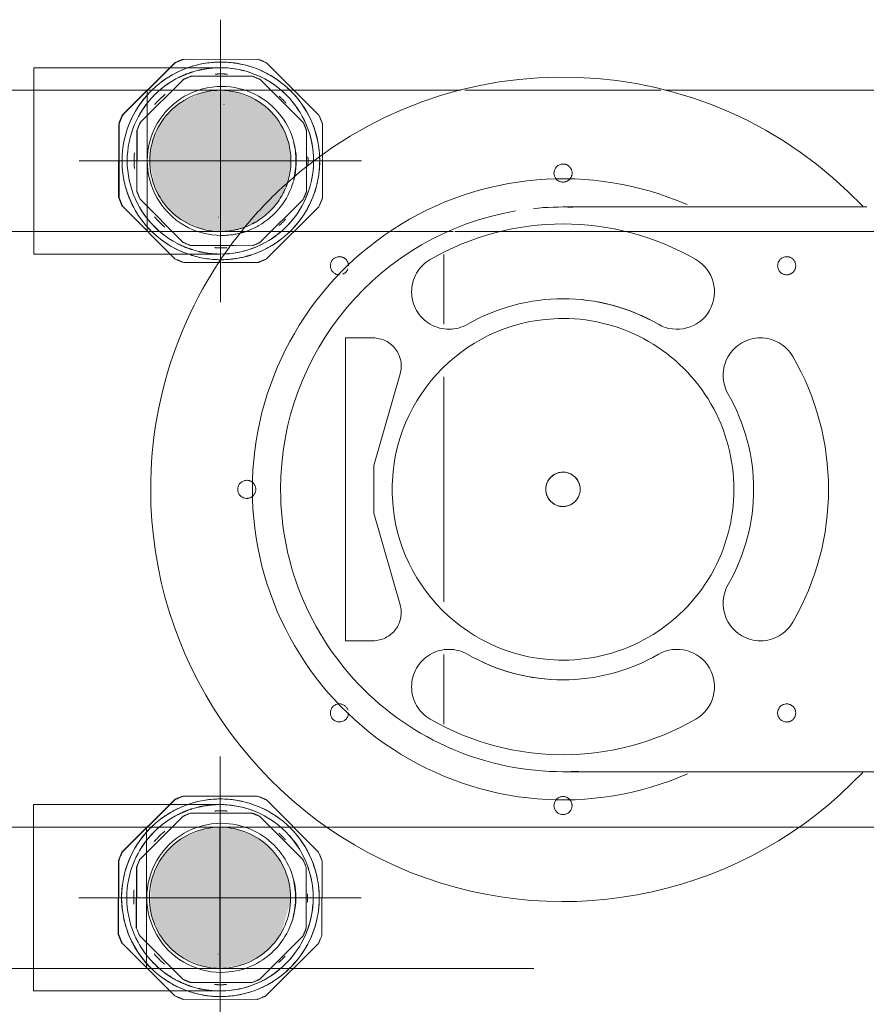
# Model space of a CAD drawing. Header units: millimetres. Extents: x -15837 to 20337, y 4737 to 43412.
# Tile 54 of 61: x 18059 to 18209, y 35953 to 36127. Entities that reach past the tile are written whole.
import ezdxf

# ---------------------------------------------------------------- set-up
doc = ezdxf.new("R2010")
doc.units = ezdxf.units.MM
doc.linetypes.add('ADSK_Осевая', pattern=[700, 500, -100, 0, -100])
doc.linetypes.add('ADSK_Скрыто', pattern=[300, 150, -150])
for name, color, linetype, lineweight in [('A-DETL-____-HDLN', 90, 'ADSK_Скрыто', 9), ('M-EQPM-____-OTLN', 50, 'Continuous', 20), ('P-PIPE-____-CNTR', 3, 'ADSK_Осевая', 20), ('P-PIPE-____-OTLN', 3, 'Continuous', 20)]:
    doc.layers.add(name, color=color, linetype=linetype, lineweight=lineweight)

# ---------------------------------------------------------------- blocks, each defined once
blk = doc.blocks.new('City Class FR - City Class F_iam-V84-В_Этаж 03_Водопровод')
at = {"layer": 'A-DETL-____-HDLN'}
for p, q in [((16.49, -107.65), (-37.14, -107.77)), ((-37.14, -107.77), (-37.13, -112.62)), ((16.5, -112.5), (16.49, -107.65)), ((-30.74, -117.41), (-14.53, -112.72)), ((-14.53, -112.72), (-6.11, -112.7)), ((-6.11, -112.7), (10.13, -117.32)), ((-39.52, -125.18), (-51.87, -125.21)), ((9.64, -125.08), (-30.22, -125.16)), ((31.29, -125.03), (18.94, -125.06)), ((-43.96, -144.65), (-43.96, -144.66)), ((23.47, -147.74), (23.47, -147.74))]:
    blk.add_line(p, q, dxfattribs=at)
for centre, major_axis, start_param, end_param in [((-10.37, -90.2), (-1.6, 0.07), 3.189473, 6.331065), ((-10.37, -90.2), (-1.6, 0.07), 0.04788, 3.189473), ((-49.93, -106.69), (-1.6, 0.07), 3.189473, 6.331065), ((29.27, -106.52), (-1.6, 0.07), 3.189473, 6.331065), ((-49.93, -106.69), (-1.6, 0.07), 0.04788, 1.618676), ((-49.93, -106.69), (-1.6, 0.07), 1.917265, 3.141593), ((29.27, -106.52), (-1.6, 0.07), 0.402025, 1.264023), ((29.27, -106.52), (-1.6, 0.07), 1.618676, 3.189473), ((-32.13, -112.6), (-4.99, 0.23), 0.04788, 1.897929), ((11.5, -112.51), (-4.99, 0.23), 1.339424, 3.189473), ((-10.24, -146.2), (-30.22, 1.38), 3.189473, 6.331065), ((24.68, -125.94), (-6.62, 0.3), 3.713071, 6.854664), ((-45.25, -126.09), (-6.62, 0.3), 2.665874, 5.807467), ((-10.24, -146.2), (-46.95, 2.15), 5.807467, 6.854664), ((-10.24, -146.2), (-46.95, 2.15), 2.665874, 3.713071), ((-10.24, -146.2), (-33.71, 1.54), 5.807467, 6.854664), ((-10.24, -146.2), (-33.71, 1.54), 5.807595, 6.331065), ((-10.24, -146.2), (-33.71, 1.54), 2.665874, 3.713071), ((45.76, -146.08), (-1.6, 0.07), 3.189473, 6.331065), ((-66.24, -146.32), (-1.6, 0.07), 3.189473, 6.331065), ((-66.24, -146.32), (-1.6, 0.07), 0.04788, 3.189473), ((-10.24, -146.2), (-30.22, 1.38), 0.04788, 3.189473), ((-10.24, -146.2), (-33.71, 1.54), 2.665874, 3.189473), ((45.76, -146.08), (-1.6, 0.07), 0.04788, 3.189473), ((-45.17, -166.46), (-6.62, 0.3), 0.571479, 3.713071), ((24.77, -166.31), (-6.62, 0.3), 5.807467, 8.949059), ((-30.36, -181.21), (-6.62, 0.3), 4.23667, 7.378263), ((10.02, -181.12), (-6.62, 0.3), 2.142275, 5.283868), ((-10.24, -146.2), (-33.71, 1.54), 1.095078, 2.142275), ((-49.76, -185.88), (-1.6, 0.07), 3.189473, 6.331065), ((29.44, -185.71), (-1.6, 0.07), 3.189473, 6.331065), ((-49.76, -185.88), (-1.6, 0.07), 0.04788, 3.189473), ((29.44, -185.71), (-1.6, 0.07), 0.04788, 3.189473), ((-10.24, -146.2), (-46.95, 2.15), 1.095078, 2.142275)]:
    blk.add_ellipse(centre, major_axis=major_axis, ratio=0.999987, start_param=start_param, end_param=end_param, dxfattribs=at)
blk = doc.blocks.new('City Class FR - City Class 25 FR-V85-В_Этаж 03_Водопровод')
at = {"layer": 'A-DETL-____-HDLN'}
for p, q in [((-13.29, -146.04), (-13.29, -146.06)), ((-7.2, -146.34), (-7.2, -146.32))]:
    blk.add_line(p, q, dxfattribs=at)
for centre, start_param, end_param in [((-10.24, -146.2), 3.1873, 6.328892), ((-10.24, -146.18), 4.758096, 5.805294), ((-10.24, -146.18), 3.1873, 4.496297), ((-10.24, -146.18), 6.067093, 6.328892), ((-10.24, -146.18), 0.045707, 1.354704), ((-10.24, -146.2), 0.045707, 3.1873), ((-10.24, -146.18), 1.616504, 3.1873)]:
    blk.add_ellipse(centre, major_axis=(-3.04, 0.14), ratio=0.999987, start_param=start_param, end_param=end_param, dxfattribs=at)
blk.add_blockref('City Class FR - City Class F_iam-V84-В_Этаж 03_Водопровод', (0, 0))
blk = doc.blocks.new('daa-oborudovanie-komplektkoaksialnogodymoxoda-sudliniteliami-1 - 60_100-V93-В_Этаж 03_Водопровод')
at = {"layer": 'A-DETL-____-HDLN', "color": 92}
blk.add_arc((0, 0), 73, 132.6161, 139.5045, dxfattribs=at)
at = {"layer": 'M-EQPM-____-OTLN', "color": 94, "flags": 128}
for points in [[(53.82, 50), (50.31, 50), (46.88, 50), (43.54, 50), (40.28, 50), (37.12, 50), (34.06, 50), (31.11, 50), (28.26, 50), (25.54, 50), (22.93, 50), (20.44, 50), (18.08, 50), (15.85, 50), (13.76, 50), (11.8, 50), (9.99, 50), (8.32, 50), (6.8, 50), (5.42, 50), (4.2, 50), (3.13, 50), (2.21, 50), (1.46, 50), (0.85, 50), (0.41, 50), (0.13, 50), (0.01, 50), (0, 50)], [(0, -50), (0.08, -50), (0.32, -50), (0.72, -50), (1.28, -50), (1.99, -50), (2.87, -50), (3.89, -50), (5.08, -50), (6.41, -50), (7.89, -50), (9.52, -50), (11.3, -50), (13.22, -50), (15.27, -50), (17.47, -50), (19.79, -50), (22.24, -50), (24.82, -50), (27.52, -50), (30.33, -50), (33.25, -50), (36.28, -50), (39.42, -50), (42.65, -50), (45.97, -50), (49.38, -50), (52.87, -50), (56.43, -50)]]:
    blk.add_lwpolyline(points, dxfattribs=at)
at = {"layer": 'M-EQPM-____-OTLN', "color": 94}
for radius, start, end in [(73, 43.3605, 132.5771), (55, 66.4461, 180), (50, 99.6828, 180), (50, 88.0259, 95.986), (73, 139.5435, 180), (73, 180, 316.632), (55, 180, 293.6476), (50, 180, 273.1208)]:
    blk.add_arc((0, 0), radius, start, end, dxfattribs=at)
blk = doc.blocks.new('ADSK_Полипропилен_Муфта с накидной гайкой - 25 х 3_4_-V100-В_Этаж 03_Водопровод')
at = {"layer": 'A-DETL-____-HDLN', "color": 210}
for p, q in [((30316.02, 35979.82), (30325.28, 35989.04)), ((30325.36, 35989.04), (30316.09, 35979.82)), ((30325.28, 35989.04), (30325.36, 35989.04)), ((30340, 35989.66), (30326.93, 35989.69)), ((30334.27, 35989.15), (30334.26, 35989.15)), ((30350.79, 35979.74), (30341.57, 35989)), ((30326.85, 35986.12), (30319.16, 35978.47)), ((30339.04, 35986.65), (30328.2, 35986.68)), ((30348.05, 35978.4), (30340.39, 35986.09)), ((30334, 35981.66), (30333.95, 35981.66)), ((30316.09, 35979.82), (30316.02, 35979.82)), ((30315.34, 35965.18), (30315.37, 35978.25)), ((30315.37, 35978.25), (30315.44, 35978.25)), ((30315.44, 35978.25), (30315.41, 35965.17)), ((30318.53, 35966.28), (30318.55, 35977.12)), ((30318.6, 35977.12), (30318.58, 35966.27)), ((30348.58, 35966.21), (30348.6, 35977.05)), ((30351.41, 35965.1), (30351.44, 35978.17)), ((30315.41, 35965.17), (30315.34, 35965.18)), ((30319.13, 35964.92), (30326.79, 35957.24)), ((30340.33, 35957.21), (30348.02, 35964.86)), ((30316.06, 35963.6), (30325.28, 35954.34)), ((30341.49, 35954.3), (30350.76, 35963.53)), ((30332.99, 35961.68), (30333.04, 35961.68)), ((30328.13, 35956.68), (30338.98, 35956.65)), ((30332.59, 35954.19), (30332.6, 35954.19)), ((30326.85, 35953.69), (30339.92, 35953.66))]:
    blk.add_line(p, q, dxfattribs=at)
for centre, major_axis, start_param, end_param in [((30333.43, 35971.67), (0.84, 17.48), 0.045707, 3.1873), ((30333.35, 35971.67), (0.92, 19.13), 0.398963, 0.482786), ((30333.42, 35971.67), (0.92, 19.13), 0.394026, 0.482786), ((30333.42, 35971.67), (0.84, 17.48), 0.045707, 0.360777), ((30333.43, 35971.67), (0.84, 17.48), 3.1873, 6.328892), ((30333.42, 35971.67), (0.84, 17.48), 6.014774, 6.328892), ((30333.42, 35971.67), (0.92, 19.13), 5.891813, 5.980573), ((30333.42, 35971.67), (0.84, 17.48), 0.450014, 0.688389), ((30333.42, 35971.67), (0.84, 17.48), 5.69075, 5.920038), ((30333.59, 35971.66), (0.76, 15.93), 0.392585, 0.484228), ((30333.47, 35971.67), (0.74, 15.38), 0.045707, 0.116326), ((30333.47, 35971.67), (0.74, 15.38), 6.258274, 6.328892), ((30333.59, 35971.66), (0.76, 15.93), 5.890372, 5.982015), ((30333.42, 35971.67), (0.84, 17.48), 0.776093, 1.410034), ((30333.59, 35971.66), (0.63, 13.18), 0.045707, 3.1873), ((30333.59, 35971.66), (0.63, 13.18), 3.1873, 6.328892), ((30333.42, 35971.67), (0.84, 17.48), 4.969715, 5.594306), ((30333.47, 35971.67), (0.74, 15.38), 0.745794, 0.916416), ((30333.47, 35971.67), (0.74, 15.38), 5.488136, 5.598853), ((30333.35, 35971.67), (0.92, 19.13), 1.179424, 1.268184), ((30333.42, 35971.67), (0.92, 19.13), 1.179424, 1.268184), ((30333.42, 35971.67), (0.92, 19.13), 5.106415, 5.195175), ((30333.59, 35971.66), (0.76, 15.93), 1.177983, 1.269626), ((30333.59, 35971.66), (0.76, 15.93), 5.104974, 5.196617), ((30333.42, 35971.67), (0.84, 17.48), 1.495159, 1.73772), ((30333.54, 35971.67), (0.63, 13.18), 4.496297, 5.019896), ((30333.42, 35971.67), (0.84, 17.48), 4.645964, 4.870346), ((30333.47, 35971.67), (0.74, 15.38), 1.525674, 1.691185), ((30333.47, 35971.67), (0.74, 15.38), 4.709626, 4.806566), ((30333.42, 35971.67), (0.84, 17.48), 1.822968, 2.456663), ((30333.42, 35971.67), (0.84, 17.48), 3.922136, 4.546479), ((30333.35, 35971.67), (0.92, 19.13), 1.964823, 2.053583), ((30333.42, 35971.67), (0.92, 19.13), 1.964823, 2.053583), ((30333.59, 35971.66), (0.76, 15.93), 1.963381, 2.055024), ((30333.59, 35971.66), (0.76, 15.93), 4.319575, 4.411219), ((30333.42, 35971.67), (0.92, 19.13), 4.321017, 4.409777), ((30333.47, 35971.67), (0.74, 15.38), 2.317961, 2.485843), ((30333.47, 35971.67), (0.74, 15.38), 3.918709, 4.026687), ((30333.42, 35971.67), (0.84, 17.48), 2.544852, 2.782508), ((30333.59, 35971.66), (0.76, 15.93), 2.748779, 2.840422), ((30333.47, 35971.67), (0.74, 15.38), 3.118619, 3.1873), ((30333.47, 35971.67), (0.74, 15.38), 3.1873, 3.255981), ((30333.59, 35971.66), (0.76, 15.93), 3.534177, 3.625821), ((30333.42, 35971.67), (0.84, 17.48), 3.596636, 3.825202), ((30333.42, 35971.67), (0.92, 19.13), 2.750221, 2.838981), ((30333.42, 35971.67), (0.84, 17.48), 2.872376, 3.1873), ((30333.42, 35971.67), (0.84, 17.48), 3.1873, 3.501272), ((30333.42, 35971.67), (0.92, 19.13), 3.535619, 3.624379)]:
    blk.add_ellipse(centre, major_axis=major_axis, ratio=0.999987, start_param=start_param, end_param=end_param, dxfattribs=at)
blk = doc.blocks.new('ADSK_Полипропилен_Муфта с накидной гайкой - 25 х 3_4_-V101-В_Этаж 03_Водопровод')
at = {"layer": 'A-DETL-____-HDLN', "color": 140}
for p, q in [((30340.07, 36120.14), (30327, 36120.17)), ((30316.09, 36110.31), (30325.35, 36119.53)), ((30325.43, 36119.53), (30316.16, 36110.3)), ((30325.35, 36119.53), (30325.43, 36119.53)), ((30334.34, 36119.64), (30334.33, 36119.64)), ((30350.86, 36110.23), (30341.64, 36119.49)), ((30326.92, 36116.61), (30319.24, 36108.95)), ((30326.77, 36116.51), (30326.87, 36116.61)), ((30339.12, 36117.14), (30328.27, 36117.16)), ((30348.12, 36108.89), (30340.46, 36116.58)), ((30334.07, 36112.14), (30334.02, 36112.15)), ((30316.16, 36110.3), (30316.09, 36110.31)), ((30315.41, 36095.67), (30315.44, 36108.74)), ((30315.44, 36108.74), (30315.51, 36108.73)), ((30315.51, 36108.73), (30315.48, 36095.66)), ((30318.6, 36096.76), (30318.62, 36107.61)), ((30318.67, 36107.61), (30318.65, 36096.76)), ((30351.5, 36102.61), (30351.51, 36108.66)), ((30348.66, 36100.43), (30348.67, 36107.54)), ((30351.48, 36095.58), (30351.5, 36102.49)), ((30348.65, 36096.7), (30348.66, 36100.31)), ((30315.48, 36095.66), (30315.41, 36095.67)), ((30319.21, 36095.41), (30326.86, 36087.72)), ((30316.13, 36094.09), (30325.35, 36084.83)), ((30340.4, 36087.7), (30348.09, 36095.35)), ((30341.56, 36084.79), (30350.83, 36094.02)), ((30333.06, 36092.17), (30333.12, 36092.17)), ((30328.21, 36087.16), (30335.9, 36087.15)), ((30336.02, 36087.15), (30339.05, 36087.14)), ((30326.92, 36084.17), (30333.61, 36084.16)), ((30332.66, 36084.68), (30332.67, 36084.68)), ((30333.73, 36084.16), (30339.99, 36084.14))]:
    blk.add_line(p, q, dxfattribs=at)
for centre, major_axis, start_param, end_param in [((30333.42, 36102.16), (0.92, 19.13), 0.402962, 0.482786), ((30333.5, 36102.16), (0.92, 19.13), 0.394026, 0.482786), ((30333.5, 36102.16), (0.92, 19.13), 5.891813, 5.980573), ((30333.51, 36102.16), (0.84, 17.48), 0.045707, 3.1873), ((30333.5, 36102.16), (0.84, 17.48), 0.450014, 0.688389), ((30333.5, 36102.16), (0.84, 17.48), 0.045707, 0.360777), ((30333.5, 36102.16), (0.84, 17.48), 6.014774, 6.328892), ((30333.51, 36102.16), (0.84, 17.48), 4.932629, 6.328892), ((30333.5, 36102.16), (0.84, 17.48), 5.69075, 5.920038), ((30333.66, 36102.15), (0.76, 15.93), 0.392585, 0.484228), ((30333.54, 36102.16), (0.74, 15.38), 0.045707, 0.116326), ((30333.54, 36102.16), (0.74, 15.38), 6.258274, 6.328892), ((30333.66, 36102.15), (0.76, 15.93), 5.890372, 5.982015), ((30333.5, 36102.16), (0.84, 17.48), 0.776093, 1.410034), ((30333.66, 36102.15), (0.63, 13.18), 0.045707, 3.1873), ((30333.66, 36102.15), (0.63, 13.18), 4.496297, 6.328892), ((30333.5, 36102.16), (0.84, 17.48), 4.969715, 5.594306), ((30333.54, 36102.16), (0.74, 15.38), 0.745794, 0.916416), ((30333.54, 36102.16), (0.74, 15.38), 5.488136, 5.598853), ((30333.42, 36102.16), (0.92, 19.13), 1.179424, 1.268184), ((30333.5, 36102.16), (0.92, 19.13), 1.179424, 1.268184), ((30333.5, 36102.16), (0.92, 19.13), 5.106415, 5.195175), ((30333.66, 36102.15), (0.76, 15.93), 1.177983, 1.269626), ((30333.66, 36102.15), (0.76, 15.93), 5.104974, 5.196617), ((30333.5, 36102.16), (0.84, 17.48), 1.495159, 1.73772), ((30333.61, 36102.15), (0.63, 13.18), 4.496297, 5.019896), ((30333.51, 36102.16), (0.84, 17.48), 4.752876, 4.932629), ((30333.54, 36102.16), (0.74, 15.38), 1.525674, 1.707333), ((30333.54, 36102.16), (0.74, 15.38), 4.709626, 4.806566), ((30333.5, 36102.16), (0.84, 17.48), 4.645964, 4.870346), ((30333.51, 36102.16), (0.84, 17.48), 4.583563, 4.745682), ((30333.51, 36102.16), (0.84, 17.48), 3.536366, 4.583563), ((30333.5, 36102.16), (0.84, 17.48), 1.840075, 2.456663), ((30333.66, 36102.15), (0.63, 13.18), 3.710899, 4.480853), ((30333.5, 36102.16), (0.84, 17.48), 3.922136, 4.538791), ((30333.42, 36102.16), (0.92, 19.13), 1.964823, 2.053583), ((30333.5, 36102.16), (0.92, 19.13), 1.964823, 2.053583), ((30333.66, 36102.15), (0.76, 15.93), 1.963381, 2.055024), ((30333.66, 36102.15), (0.76, 15.93), 4.319575, 4.411219), ((30333.5, 36102.16), (0.92, 19.13), 4.321017, 4.409777), ((30333.54, 36102.16), (0.74, 15.38), 2.317961, 2.485843), ((30333.66, 36102.15), (0.63, 13.18), 3.532922, 3.710899), ((30333.54, 36102.16), (0.74, 15.38), 3.918709, 4.026687), ((30333.66, 36102.15), (0.63, 13.18), 3.1873, 3.449099), ((30333.66, 36102.15), (0.63, 13.18), 3.449099, 3.517902), ((30333.5, 36102.16), (0.84, 17.48), 2.544852, 2.782508), ((30333.66, 36102.15), (0.76, 15.93), 2.748779, 2.840422), ((30333.54, 36102.16), (0.74, 15.38), 3.118619, 3.1873), ((30333.54, 36102.16), (0.74, 15.38), 3.1873, 3.255981), ((30333.66, 36102.15), (0.76, 15.93), 3.534177, 3.625821), ((30333.5, 36102.16), (0.84, 17.48), 3.596636, 3.825202), ((30333.5, 36102.16), (0.84, 17.48), 2.872376, 3.1873), ((30333.5, 36102.16), (0.84, 17.48), 3.229476, 3.449099), ((30333.51, 36102.16), (0.84, 17.48), 3.23081, 3.536366), ((30333.5, 36102.16), (0.84, 17.48), 3.449099, 3.501272), ((30333.5, 36102.16), (0.92, 19.13), 2.750221, 2.838981), ((30333.5, 36102.16), (0.84, 17.48), 3.1873, 3.221453), ((30333.51, 36102.16), (0.84, 17.48), 3.1873, 3.222395), ((30333.5, 36102.16), (0.92, 19.13), 3.535619, 3.624379)]:
    blk.add_ellipse(centre, major_axis=major_axis, ratio=0.999987, start_param=start_param, end_param=end_param, dxfattribs=at)
blk = doc.blocks.new('ADSK_Полипропилен_Отвод - Универсальный-V102-В_Этаж 03_Водопровод')
at = {"layer": 'A-DETL-____-HDLN', "color": 210}
for p, q in [((30333.35, 35988.17), (30300.35, 35988.17)), ((30300.35, 35988.17), (30300.35, 35971.67)), ((30333.35, 35959.17), (30333.35, 35984.17)), ((30300.35, 35971.67), (30300.35, 35955.17)), ((30300.35, 35955.17), (30333.35, 35955.17))]:
    blk.add_line(p, q, dxfattribs=at)
at = {"layer": 'A-DETL-____-HDLN', "color": 210, "flags": 128}
for points in [[(30333.35, 35988.17), (30334.01, 35988.16), (30334.67, 35988.12), (30335.33, 35988.06), (30335.98, 35987.96), (30336.63, 35987.85), (30337.27, 35987.7), (30337.91, 35987.53), (30338.54, 35987.34), (30339.16, 35987.12), (30339.78, 35986.87), (30340.38, 35986.6), (30340.97, 35986.31)], [(30342.12, 35985.65), (30342.67, 35985.29), (30343.21, 35984.91), (30343.73, 35984.5), (30344.23, 35984.08)], [(30345.64, 35982.69), (30346.07, 35982.19), (30346.48, 35981.67), (30346.87, 35981.14), (30347.24, 35980.59)], [(30347.9, 35979.45), (30348.2, 35978.86), (30348.48, 35978.26), (30348.73, 35977.65), (30348.96, 35977.03), (30349.16, 35976.41), (30349.34, 35975.77), (30349.49, 35975.13), (30349.61, 35974.48), (30349.71, 35973.83), (30349.78, 35973.17), (30349.83, 35972.51), (30349.85, 35971.85), (30349.84, 35971.19)], [(30349.82, 35970.67), (30349.81, 35970.53), (30349.75, 35969.88), (30349.67, 35969.22), (30349.56, 35968.57), (30349.42, 35967.93), (30349.26, 35967.29), (30349.07, 35966.65), (30348.86, 35966.03), (30348.62, 35965.41), (30348.36, 35964.81), (30348.07, 35964.21), (30347.76, 35963.63)], [(30347.07, 35962.51), (30346.69, 35961.96), (30346.29, 35961.44), (30345.87, 35960.93), (30345.43, 35960.44)], [(30344.5, 35959.51), (30344, 35959.07), (30343.49, 35958.66), (30342.96, 35958.26), (30342.42, 35957.89)], [(30341.29, 35957.21), (30340.7, 35956.9), (30340.1, 35956.62), (30339.5, 35956.36), (30338.88, 35956.13), (30338.25, 35955.92), (30337.62, 35955.74)], [(30336.98, 35955.58), (30336.33, 35955.45), (30335.68, 35955.34), (30335.03, 35955.26), (30334.37, 35955.21), (30333.71, 35955.18)]]:
    blk.add_lwpolyline(points, dxfattribs=at)
at = {"layer": 'A-DETL-____-HDLN', "color": 210}
for radius, start, end in [(16.5, 0, 180), (12.5, 90, 270), (12.5, 270, 90), (16.5, 180, 0)]:
    blk.add_arc((30333.35, 35971.67), radius, start, end, dxfattribs=at)
for points, knots in [([(30328.4, 35987.42), (30327.96, 35987.28), (30327.08, 35986.96), (30326.23, 35986.56), (30325.81, 35986.35)], [0.2241306, 0.2241306, 0.2241306, 0.2241306, 0.2857143, 0.3457544, 0.3457544, 0.3457544, 0.3457544]), ([(30333.35, 35988.17), (30332.3, 35988.17), (30331.01, 35988.05), (30329.74, 35987.78), (30329.52, 35987.72)], [0, 0, 0, 0, 0.1428571, 0.1728995, 0.1728995, 0.1728995, 0.1728995]), ([(30324.7, 35985.73), (30324.5, 35985.6), (30324.06, 35985.32), (30323.39, 35984.84), (30322.7, 35984.29), (30322.03, 35983.69), (30321.38, 35983.04), (30320.75, 35982.34), (30320.15, 35981.59), (30319.59, 35980.8), (30319.24, 35980.23), (30319.07, 35979.94)], [0.3992223, 0.3992223, 0.3992223, 0.3992223, 0.4285714, 0.4642857, 0.5, 0.5357143, 0.5714286, 0.6071429, 0.6428571, 0.6785714, 0.7142857, 0.7142857, 0.7142857, 0.7142857]), ([(30319.07, 35963.41), (30319.24, 35963.12), (30319.59, 35962.55), (30320.15, 35961.76), (30320.75, 35961.01), (30321.38, 35960.31), (30322.03, 35959.66), (30322.92, 35958.86), (30323.82, 35958.19), (30324.5, 35957.75), (30324.7, 35957.62)], [0.2857143, 0.2857143, 0.2857143, 0.2857143, 0.3214286, 0.3571429, 0.3928571, 0.4285714, 0.4642857, 0.5, 0.5714286, 0.6007777, 0.6007777, 0.6007777, 0.6007777]), ([(30325.81, 35957), (30326.23, 35956.79), (30327.08, 35956.39), (30327.96, 35956.07), (30328.4, 35955.93)], [0.6542456, 0.6542456, 0.6542456, 0.6542456, 0.7142857, 0.7758694, 0.7758694, 0.7758694, 0.7758694]), ([(30329.52, 35955.62), (30329.74, 35955.57), (30331.01, 35955.3), (30332.3, 35955.17), (30333.35, 35955.17)], [0.8271005, 0.8271005, 0.8271005, 0.8271005, 0.8571429, 1, 1, 1, 1])]:
    blk.add_open_spline(points, degree=3, knots=knots, dxfattribs=at)
blk = doc.blocks.new('ADSK_Полипропилен_Отвод - Универсальный-V103-В_Этаж 03_Водопровод')
at = {"layer": 'A-DETL-____-HDLN', "color": 140}
for p, q in [((30333.42, 36118.66), (30300.42, 36118.66)), ((30300.42, 36118.66), (30300.42, 36102.16)), ((30333.42, 36089.66), (30333.42, 36114.29)), ((30300.42, 36102.16), (30300.42, 36085.66)), ((30349.9, 36101.26), (30349.88, 36101.02)), ((30349.92, 36101.68), (30349.9, 36101.39)), ((30300.42, 36085.66), (30333.42, 36085.66)), ((30334.44, 36085.69), (30333.78, 36085.67)), ((30334.81, 36085.72), (30334.44, 36085.69)), ((30335.1, 36085.75), (30334.94, 36085.73))]:
    blk.add_line(p, q, dxfattribs=at)
at = {"layer": 'A-DETL-____-HDLN', "color": 140, "flags": 128}
for points in [[(30333.42, 36118.66), (30334.08, 36118.65), (30334.74, 36118.61), (30335.4, 36118.54), (30336.05, 36118.45), (30336.7, 36118.33), (30337.35, 36118.19), (30337.98, 36118.02), (30338.61, 36117.82), (30339.24, 36117.6), (30339.85, 36117.36), (30340.45, 36117.09), (30341.04, 36116.8)], [(30342.19, 36116.14), (30342.74, 36115.78), (30343.28, 36115.4), (30343.8, 36114.99), (30344.3, 36114.57), (30344.61, 36114.29)], [(30345.71, 36113.18), (30346.14, 36112.68), (30346.55, 36112.16), (30346.94, 36111.63), (30347.31, 36111.08)], [(30347.98, 36109.94), (30348.27, 36109.35), (30348.55, 36108.75), (30348.8, 36108.14), (30349.03, 36107.52), (30349.23, 36106.89), (30349.41, 36106.26), (30349.56, 36105.61), (30349.68, 36104.97), (30349.78, 36104.31), (30349.86, 36103.66), (30349.9, 36103), (30349.92, 36102.34), (30349.92, 36101.68)], [(30349.88, 36101.02), (30349.82, 36100.36), (30349.74, 36099.71), (30349.63, 36099.06), (30349.49, 36098.41)], [(30349.33, 36097.77), (30349.14, 36097.14), (30348.93, 36096.52), (30348.69, 36095.9), (30348.43, 36095.3), (30348.14, 36094.7), (30347.83, 36094.12)], [(30347.43, 36093.44), (30347.14, 36092.99), (30346.76, 36092.45), (30346.36, 36091.93), (30345.94, 36091.42), (30345.5, 36090.92)], [(30344.57, 36090), (30344.07, 36089.56), (30343.56, 36089.14), (30343.03, 36088.75), (30342.49, 36088.38)], [(30341.36, 36087.69), (30340.77, 36087.39), (30340.18, 36087.11), (30339.57, 36086.85), (30338.95, 36086.62), (30338.32, 36086.41), (30337.69, 36086.22), (30337.05, 36086.07), (30336.4, 36085.93), (30335.75, 36085.83), (30335.1, 36085.75)]]:
    blk.add_lwpolyline(points, dxfattribs=at)
at = {"layer": 'A-DETL-____-HDLN', "color": 140}
for radius, start, end in [(16.5, 0, 180), (12.5, 90, 270), (12.5, 345, 90), (16.5, 180, 275.2228), (16.5, 275.7114, 356.5514), (16.5, 357.04, 0), (12.5, 338.3009, 345), (12.5, 330, 337.6207), (12.5, 300, 330), (12.5, 285, 295.9232), (12.5, 296.6034, 300), (12.5, 270, 285)]:
    blk.add_arc((30333.42, 36102.16), radius, start, end, dxfattribs=at)
for points, knots in [([(30333.42, 36118.66), (30332.37, 36118.66), (30331.08, 36118.54), (30329.81, 36118.26), (30329.59, 36118.21)], [0, 0, 0, 0, 0.1428571, 0.1728995, 0.1728995, 0.1728995, 0.1728995]), ([(30328.48, 36117.9), (30328.03, 36117.76), (30327.16, 36117.45), (30326.3, 36117.05), (30325.88, 36116.84)], [0.2241306, 0.2241306, 0.2241306, 0.2241306, 0.2857143, 0.3457544, 0.3457544, 0.3457544, 0.3457544]), ([(30324.77, 36116.21), (30324.57, 36116.09), (30324.13, 36115.81), (30323.46, 36115.33), (30322.77, 36114.77), (30322.1, 36114.18), (30321.45, 36113.53), (30320.82, 36112.83), (30320.22, 36112.08), (30319.66, 36111.28), (30319.31, 36110.72), (30319.14, 36110.43)], [0.3992223, 0.3992223, 0.3992223, 0.3992223, 0.4285714, 0.4642857, 0.5, 0.5357143, 0.5714286, 0.6071429, 0.6428571, 0.6785714, 0.7142857, 0.7142857, 0.7142857, 0.7142857]), ([(30319.14, 36093.9), (30319.31, 36093.61), (30319.66, 36093.04), (30320.22, 36092.25), (30320.82, 36091.5), (30321.45, 36090.8), (30322.1, 36090.15), (30323, 36089.35), (30323.89, 36088.67), (30324.57, 36088.23), (30324.77, 36088.11)], [0.2857143, 0.2857143, 0.2857143, 0.2857143, 0.3214286, 0.3571429, 0.3928571, 0.4285714, 0.4642857, 0.5, 0.5714286, 0.6007777, 0.6007777, 0.6007777, 0.6007777]), ([(30325.88, 36087.49), (30326.3, 36087.27), (30327.16, 36086.88), (30328.03, 36086.56), (30328.48, 36086.42)], [0.6542456, 0.6542456, 0.6542456, 0.6542456, 0.7142857, 0.7758694, 0.7758694, 0.7758694, 0.7758694]), ([(30329.59, 36086.11), (30329.81, 36086.06), (30331.08, 36085.79), (30332.37, 36085.66), (30333.42, 36085.66)], [0.8271005, 0.8271005, 0.8271005, 0.8271005, 0.8571429, 1, 1, 1, 1])]:
    blk.add_open_spline(points, degree=3, knots=knots, dxfattribs=at)

msp = doc.modelspace()

# ---------------------------------------------------------------- hatches: boundary and pattern name
at = {"layer": 'P-PIPE-____-OTLN'}
for points in [[(18094.45, 36089.66), (18097.68, 36090.09), (18100.7, 36091.34), (18103.29, 36093.32), (18105.27, 36095.91), (18106.52, 36098.93), (18106.95, 36102.16), (18106.52, 36105.4), (18105.27, 36108.41), (18103.29, 36111), (18100.7, 36112.99), (18097.31, 36114.29), (18094.45, 36114.66), (18091.21, 36114.24), (18087.79, 36112.68), (18085.61, 36111), (18083.62, 36108.41), (18082.37, 36105.4), (18081.95, 36102.16), (18082.62, 36098.33), (18083.62, 36095.91), (18085.61, 36093.32), (18088.2, 36091.34), (18091.21, 36090.09)], [(18094.38, 35959.17), (18098.12, 35959.81), (18100.63, 35960.85), (18103.21, 35962.84), (18105.2, 35965.42), (18106.74, 35970.67), (18106.88, 35971.67), (18106.45, 35974.91), (18105.2, 35977.92), (18103.21, 35980.51), (18100.63, 35982.5), (18097.61, 35983.75), (18094.38, 35984.17), (18091.14, 35983.75), (18087.79, 35982.24), (18085.54, 35980.51), (18083.55, 35977.92), (18082.3, 35974.91), (18082.01, 35970.67), (18082.3, 35968.44), (18083.55, 35965.42), (18085.54, 35962.84), (18088.13, 35960.85), (18091.14, 35959.6)]]:
    msp.add_hatch(color=256, dxfattribs=at).paths.add_polyline_path(points)

# ---------------------------------------------------------------- linework, layer by layer
at = {"layer": 'A-DETL-____-HDLN', "color": 140}
for p, q in [((18136.99, 36114.66), (17999.95, 36114.66)), ((18081.45, 36114.66), (17999.95, 36114.66)), ((18081.45, 36089.66), (18081.45, 36114.66)), ((18172.45, 36114.66), (18137.75, 36114.66)), ((18284.33, 36114.66), (18173.21, 36114.66)), ((18011.57, 36089.66), (18098.85, 36089.66)), ((18011.57, 36089.66), (18081.45, 36089.66)), ((18098.98, 36089.66), (18124.96, 36089.66)), ((18125.12, 36089.66), (18135.68, 36089.66)), ((18135.94, 36089.66), (18293.32, 36089.66))]:
    msp.add_line(p, q, dxfattribs=at)
at = {"layer": 'A-DETL-____-HDLN', "color": 210}
for p, q in [((18114.09, 35984.17), (18011.57, 35984.17)), ((18081.38, 35984.17), (18011.57, 35984.17)), ((18081.38, 35959.17), (18081.38, 35984.17)), ((18195.95, 35984.17), (18114.26, 35984.17)), ((18290.88, 35984.17), (18196.11, 35984.17)), ((17999.95, 35959.17), (18290.05, 35959.17)), ((17999.95, 35959.17), (18081.38, 35959.17))]:
    msp.add_line(p, q, dxfattribs=at)
at = {"layer": 'P-PIPE-____-CNTR', "color": 150}
for p, q in [((18094.45, 36077.16), (18094.45, 36127.16)), ((18069.45, 36102.16), (18119.45, 36102.16))]:
    msp.add_line(p, q, dxfattribs=at)
at = {"layer": 'P-PIPE-____-CNTR', "color": 220}
for p, q in [((18094.38, 35946.67), (18094.38, 35996.67)), ((18069.38, 35971.67), (18119.38, 35971.67))]:
    msp.add_line(p, q, dxfattribs=at)

# ---------------------------------------------------------------- block references
at = {"layer": 'A-DETL-____-HDLN', "rotation": 89.87557860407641}
msp.add_blockref('City Class FR - City Class 25 FR-V85-В_Этаж 03_Водопровод', (18008.93, 36054.56), dxfattribs=at)
at = {"layer": 'A-DETL-____-HDLN', "color": 92}
msp.add_blockref('daa-oborudovanie-komplektkoaksialnogodymoxoda-sudliniteliami-1 - 60_100-V93-В_Этаж 03_Водопровод', (18155.1, 36044), dxfattribs=at)
at = {"layer": 'A-DETL-____-HDLN', "color": 140}
for name in ['ADSK_Полипропилен_Муфта с накидной гайкой - 25 х 3_4_-V101-В_Этаж 03_Водопровод', 'ADSK_Полипропилен_Отвод - Универсальный-V103-В_Этаж 03_Водопровод']:
    msp.add_blockref(name, (-12238.98, 0), dxfattribs=at)
at = {"layer": 'A-DETL-____-HDLN', "color": 210}
for name in ['ADSK_Полипропилен_Муфта с накидной гайкой - 25 х 3_4_-V100-В_Этаж 03_Водопровод', 'ADSK_Полипропилен_Отвод - Универсальный-V102-В_Этаж 03_Водопровод']:
    msp.add_blockref(name, (-12238.98, 0), dxfattribs=at)

doc.saveas('drawing.dxf')
